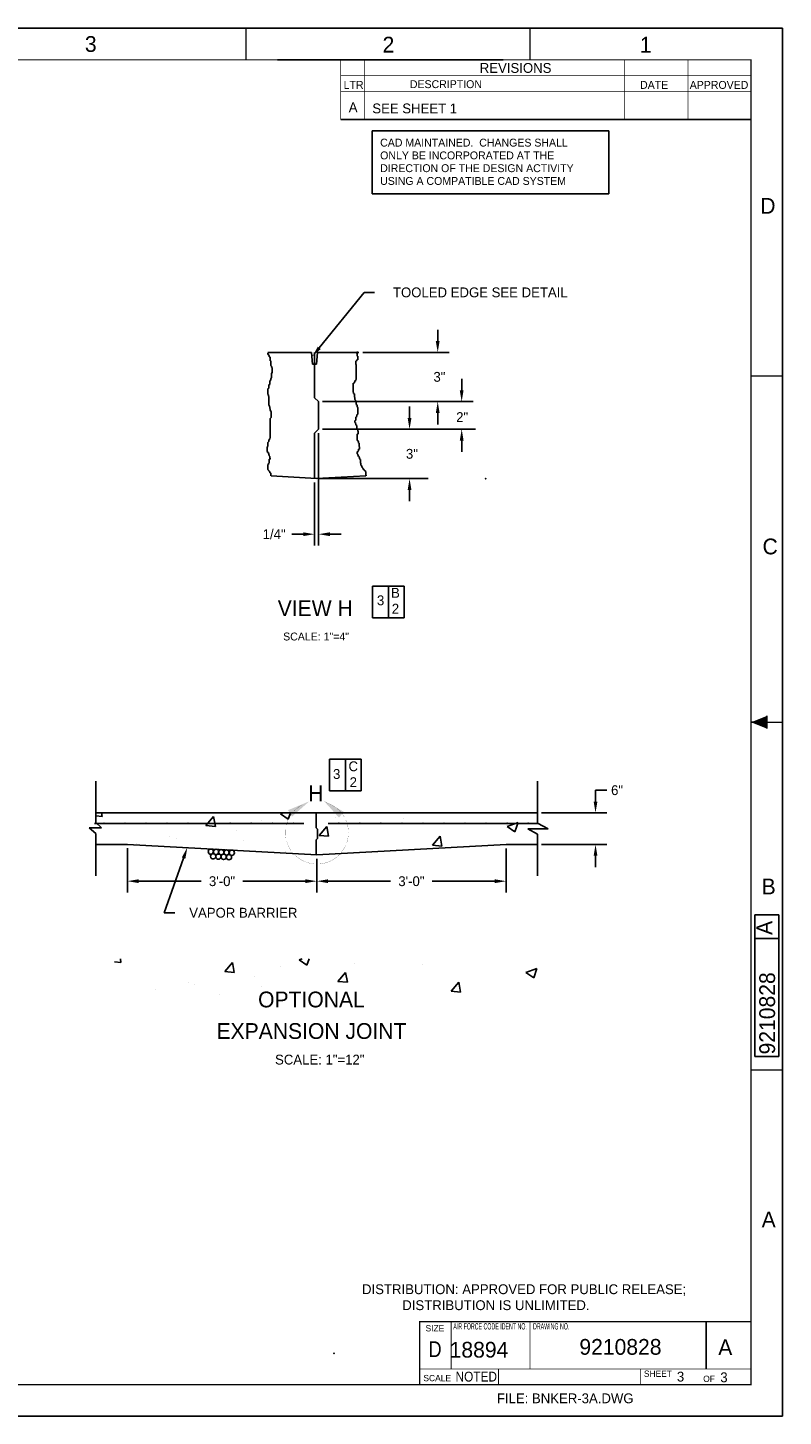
# Model space of a CAD drawing. Extents: x 0 to 408, y 0 to 264.
# Tile 2 of 2: x 265 to 408, y 0 to 264. Entities that reach past the tile are written whole.
import ezdxf
from ezdxf.enums import TextEntityAlignment as Align

# ---------------------------------------------------------------- set-up
doc = ezdxf.new("R2010")
doc.units = 0
doc.linetypes.add('DASHED', pattern=[0])
doc.layers.get('0').update_dxf_attribs({"linetype": 'CONTINUOUS'})
doc.layers.get('DEFPOINTS').update_dxf_attribs({"linetype": 'CONTINUOUS'})
for name, color, linetype in [('DIM', 5, 'CONTINUOUS'), ('FOOTING', 3, 'CONTINUOUS'), ('OUTLINE', 1, 'CONTINUOUS'), ('REBAR', 1, 'CONTINUOUS')]:
    doc.layers.add(name, color=color, linetype=linetype)

# ---------------------------------------------------------------- blocks, each defined once
blk = doc.blocks.new('BORDER')
at = {"color": 0}
for p, q in [((1, 1), (0, 1)), ((0, 1), (0, 0)), ((1, 0), (1, 1)), ((0, 0), (1, 0))]:
    blk.add_line(p, q, dxfattribs=at)
blk = doc.blocks.new('*X')
at = {"color": 0}
for p, q in [((177.37, 173.63), (178.33, 174)), ((177.37, 173.63), (179.36, 172.29)), ((179.36, 172.29), (179.93, 174)), ((196.06, 169.72), (196.06, 169.72)), ((206.08, 171.04), (206.08, 171.04)), ((169.36, 168.79), (169.36, 168.79)), ((170.8, 166.4), (170.8, 166.4)), ((168.48, 164.09), (169.46, 165.25)), ((169.92, 162.75), (169.46, 165.25)), ((169.14, 162.81), (169.92, 162.75)), ((196.22, 160.45), (198.15, 162.74)), ((198.61, 160.24), (198.15, 162.74)), ((198.91, 161.21), (198.91, 161.21)), ((192.24, 157.24), (195.35, 160.49)), ((195.79, 156.69), (195.35, 160.49)), ((196.22, 160.45), (198.61, 160.24)), ((201.24, 157.52), (204.04, 158.6)), ((203.23, 156.18), (204.04, 158.6)), ((209.62, 160.85), (209.62, 160.85)), ((175.59, 157.2), (175.59, 157.2)), ((182.19, 157.68), (182.19, 157.68)), ((189.42, 158.29), (189.42, 158.29)), ((192.24, 157.24), (195.79, 156.69)), ((201.24, 157.52), (203.23, 156.18)), ((203.54, 156.77), (203.54, 156.77)), ((185.54, 153.95), (185.54, 153.95)), ((195.55, 155.27), (195.55, 155.27)), ((190.62, 152.3), (190.62, 152.3)), ((281, 86.42), (282.23, 86.32)), ((282.23, 86.32), (282.11, 86.99)), ((301.95, 84.59), (303.4, 86.31)), ((301.95, 84.59), (303.75, 84.43)), ((303.75, 84.43), (303.4, 86.31)), ((312.51, 85.46), (312.51, 85.46)), ((316.09, 86.78), (316.65, 86.99)), ((316.09, 86.78), (317.58, 85.77)), ((317.58, 85.77), (317.99, 86.99)), ((326.61, 86.17), (326.61, 86.17)), ((339.58, 85.84), (339.58, 85.84)), ((359.2, 84.38), (361.3, 85.18)), ((360.69, 83.37), (361.3, 85.18)), ((295.01, 82.46), (295.01, 82.46)), ((296.3, 82.18), (296.3, 82.18)), ((307.66, 83.68), (307.66, 83.68)), ((323.47, 82.71), (324.92, 84.43)), ((323.47, 82.71), (325.27, 82.55)), ((324.42, 83.92), (324.42, 83.92)), ((325.27, 82.55), (324.92, 84.43)), ((344.99, 80.83), (346.44, 82.55)), ((346.78, 80.67), (346.44, 82.55)), ((359.2, 84.38), (360.69, 83.37)), ((288.79, 81.19), (288.79, 81.19)), ((300.99, 80.23), (300.99, 80.23)), ((309.02, 81.81), (309.02, 81.81)), ((317.01, 79.56), (317.01, 79.56)), ((344.99, 80.83), (346.78, 80.67))]:
    blk.add_line(p, q, dxfattribs=at)
blk = doc.blocks.new('NEWNOTE')
at = {"layer": 'OUTLINE', "color": 0}
for s, p in [('DISTRIBUTION: APPROVED FOR PUBLIC RELEASE;', (0, -0.009)), ('           DISTRIBUTION IS UNLIMITED.', (0, -0.262))]:
    blk.add_text(s, height=0.156, dxfattribs=at).set_placement(p)

msp = doc.modelspace()

# ---------------------------------------------------------------- linework, layer by layer
at = {"color": 0}
for p, q in [((324, 246.63), (402, 246.63)), ((330.06, 157.89), (330.06, 151.89)), ((336.06, 157.89), (330.06, 157.89)), ((333.06, 157.89), (333.06, 151.89)), ((336.06, 151.89), (336.06, 157.89)), ((330.06, 151.89), (336.06, 151.89)), ((327.89, 124.97), (321.89, 124.97)), ((321.89, 124.97), (321.89, 118.97)), ((324.89, 124.97), (324.89, 118.97)), ((327.89, 118.97), (327.89, 124.97)), ((321.89, 118.97), (327.89, 118.97)), ((393.5, 18), (393.5, 9))]:
    msp.add_line(p, q, dxfattribs=at)
at = {"color": 0, "linetype": 'BYBLOCK'}
for p, q in [((319.79, 186.98), (319.79, 165.61)), ((319.04, 177.6), (319.04, 165.61)), ((316.88, 167.77), (314.72, 167.77)), ((321.95, 167.77), (324.11, 167.77)), ((372.44, 116.92), (372.44, 119.08)), ((372.44, 119.08), (374.6, 119.08)), ((362.19, 114.76), (374.6, 114.76)), ((362.19, 108.76), (374.6, 108.76)), ((283.44, 108.02), (283.44, 99.61)), ((319.44, 106.01), (319.44, 99.61)), ((319.44, 106.01), (319.44, 99.61)), ((355.44, 108.01), (355.44, 99.61)), ((372.44, 106.6), (372.44, 104.44)), ((285.6, 101.77), (297.47, 101.77)), ((317.28, 101.77), (305.41, 101.77)), ((321.6, 101.77), (333.47, 101.77)), ((353.28, 101.77), (341.41, 101.77))]:
    msp.add_line(p, q, dxfattribs=at)
at = {"color": 0}
for centre in [(299.3, 107.39), (299.75, 106.5), (300.3, 107.33), (300.3, 107.33), (300.75, 106.44), (301.3, 107.28), (301.75, 106.39), (302.3, 107.23), (302.75, 106.34), (303.3, 107.18)]:
    msp.add_circle(centre, 0.5, dxfattribs=at)
at = {"color": 0, "linetype": 'BYBLOCK'}
for points in [[(316.88, 168.13), (316.88, 167.41), (319.04, 167.77)], [(321.95, 168.13), (321.95, 167.41), (319.79, 167.77)], [(372.08, 116.92), (372.8, 116.92), (372.44, 114.76)], [(372.08, 106.6), (372.8, 106.6), (372.44, 108.76)], [(285.6, 102.13), (285.6, 101.41), (283.44, 101.77)], [(317.28, 102.13), (317.28, 101.41), (319.44, 101.77)], [(321.6, 102.13), (321.6, 101.41), (319.44, 101.77)], [(353.28, 102.13), (353.28, 101.41), (355.44, 101.77)]]:
    msp.add_solid(points, dxfattribs=at)
at = {"layer": 'DEFPOINTS', "color": 0, "linetype": 'BYBLOCK'}
for p in [(327.44, 202.35), (319.79, 192.98), (319.79, 192.98), (319.79, 187.73), (319.79, 187.73), (319.79, 187.73), (319.04, 178.35), (319.04, 178.35), (319.04, 167.77), (361.44, 114.76), (372.44, 114.76), (283.44, 108.77), (355.44, 108.76), (361.44, 108.76), (319.44, 106.76), (319.44, 106.76), (283.44, 101.77), (319.44, 101.77)]:
    msp.add_point(p, dxfattribs=at)
at = {"layer": 'DIM', "color": 0}
for p, q in [((319.93, 203.21), (328.44, 213.77)), ((328.44, 213.77), (330.44, 213.77)), ((277.44, 114.76), (277.44, 112.89)), ((361.44, 114.76), (361.44, 112.77)), ((277.44, 110.83), (277.44, 108.76)), ((361.44, 110.71), (361.44, 108.76)), ((294.13, 106.16), (290.44, 95.77)), ((290.44, 95.77), (292.44, 95.77))]:
    msp.add_line(p, q, dxfattribs=at)
at = {"layer": 'DIM', "color": 0, "linetype": 'BYBLOCK'}
for p, q in [((342.44, 204.51), (342.44, 206.67)), ((328.19, 202.35), (344.6, 202.35)), ((347, 195.14), (347, 197.3)), ((320.54, 192.98), (349.16, 192.98)), ((320.54, 192.98), (344.6, 192.98)), ((337.09, 189.89), (337.09, 192.05)), ((342.44, 190.82), (342.44, 188.66)), ((320.54, 187.73), (349.63, 187.73)), ((320.54, 187.73), (349.16, 187.73)), ((347, 185.57), (347, 183.41)), ((319.79, 178.35), (340.6, 178.35)), ((337.09, 176.19), (337.09, 174.03))]:
    msp.add_line(p, q, dxfattribs=at)
at = {"layer": 'DIM', "color": 0, "const_width": 0.0312}
for points in [[(316.55, 116.22, 0.210258), (313.65, 112.37, 1)], [(324.69, 113.95, 0.192915), (321.22, 116.73, 1)], [(313.55, 111.82, 0.034212), (313.5, 111.01, 1)], [(313.5, 111.01, 0.045099), (313.59, 109.93, 0.104731)], [(325.44, 111.6, 0.07956), (324.95, 113.43, 1)], [(325.14, 109.05, 0.083604), (325.47, 111.01, 0.104731)], [(313.75, 109.28, 0.075696), (314.52, 107.66, 0.104731)], [(314.93, 107.12, 0.548434), (324.92, 108.52, 0.104731)]]:
    msp.add_lwpolyline(points, format="xyb", dxfattribs=at)
at = {"layer": 'DIM', "color": 0, "linetype": 'BYBLOCK'}
for p in [(342.44, 192.98), (347, 187.73), (351.56, 178.35)]:
    msp.add_point(p, dxfattribs=at)
at = {"layer": 'DIM', "color": 0}
for points in [[(320.21, 202.99), (319.65, 203.44), (318.57, 201.53)], [(313.99, 115.28), (314.75, 114.06), (318.03, 116.96)], [(323.68, 113.85), (324.58, 114.98), (320.75, 117.1)], [(293.79, 106.28), (294.47, 106.03), (294.85, 108.19)]]:
    msp.add_solid(points, dxfattribs=at)
at = {"layer": 'DIM', "color": 0, "linetype": 'BYBLOCK'}
for points in [[(342.08, 204.51), (342.8, 204.51), (342.44, 202.35)], [(342.08, 190.82), (342.8, 190.82), (342.44, 192.98)], [(346.64, 195.14), (347.36, 195.14), (347, 192.98)], [(336.73, 189.89), (337.45, 189.89), (337.09, 187.73)], [(346.64, 185.57), (347.36, 185.57), (347, 187.73)], [(336.73, 176.19), (337.45, 176.19), (337.09, 178.35)]]:
    msp.add_solid(points, dxfattribs=at)
at = {"layer": 'FOOTING', "color": 0}
for p, q in [((318.47, 202.35), (310.13, 202.35)), ((310.25, 202.29), (310.16, 202.21)), ((310.16, 202.21), (310.16, 201.95)), ((310.16, 201.95), (310.25, 201.95)), ((310.25, 202.38), (310.25, 202.29)), ((310.25, 201.95), (310.34, 201.86)), ((310.34, 201.86), (310.34, 201.78)), ((310.34, 201.78), (310.42, 201.78)), ((310.42, 201.78), (310.42, 201.52)), ((310.42, 201.52), (310.5, 201.52)), ((310.5, 201.52), (310.5, 201.43)), ((310.5, 201.43), (310.59, 201.43)), ((310.59, 201.43), (310.59, 200.74)), ((310.59, 200.74), (310.69, 200.74)), ((310.69, 200.74), (310.69, 199.88)), ((318.47, 202.35), (318.66, 200.1)), ((319.04, 202.35), (319.04, 193.73)), ((319.6, 202.35), (319.41, 200.1)), ((327.44, 202.35), (319.6, 202.35)), ((327.05, 200.83), (326.88, 200.66)), ((327.23, 202.38), (327.05, 202.38)), ((327.05, 202.38), (327.05, 202.12)), ((327.05, 202.12), (327.15, 202.12)), ((327.23, 200.91), (327.05, 200.91)), ((327.05, 200.91), (327.05, 200.83)), ((327.15, 202.12), (327.15, 201.61)), ((327.15, 201.61), (327.23, 201.61)), ((327.23, 201.61), (327.23, 200.91)), ((310.69, 199.88), (310.77, 199.79)), ((310.77, 199.79), (310.85, 199.71)), ((310.85, 199.71), (310.85, 199.54)), ((310.85, 199.54), (310.94, 199.45)), ((310.94, 198.5), (310.85, 198.33)), ((310.85, 198.33), (310.85, 197.56)), ((310.94, 199.45), (310.94, 198.5)), ((318.66, 200.1), (319.41, 200.1)), ((326.88, 200.66), (326.88, 200.05)), ((326.88, 200.05), (326.96, 200.05)), ((326.96, 200.05), (326.96, 197.3)), ((310.34, 195.57), (310.16, 195.4)), ((310.5, 196.26), (310.34, 196.18)), ((310.34, 196.18), (310.34, 195.57)), ((310.69, 197.12), (310.5, 196.86)), ((310.5, 196.86), (310.5, 196.26)), ((310.85, 197.56), (310.69, 197.3)), ((310.69, 197.3), (310.69, 197.12)), ((326.53, 196.52), (326.37, 196.52)), ((326.37, 196.52), (326.37, 194.79)), ((326.71, 196.69), (326.53, 196.61)), ((326.53, 196.61), (326.53, 196.52)), ((326.88, 197.03), (326.71, 196.95)), ((326.71, 196.95), (326.71, 196.69)), ((326.96, 197.3), (326.88, 197.03)), ((310.16, 195.4), (310.16, 194.37)), ((310.16, 194.37), (310.25, 194.28)), ((310.25, 194.28), (310.25, 194.01)), ((310.25, 194.01), (310.34, 193.93)), ((310.34, 193.93), (310.34, 192.3)), ((319.04, 193.73), (319.79, 192.98)), ((319.79, 192.98), (319.79, 187.73)), ((326.37, 194.79), (326.45, 194.71)), ((326.45, 194.71), (326.45, 194.54)), ((326.45, 194.54), (326.53, 194.45)), ((326.53, 194.45), (326.62, 194.45)), ((326.62, 194.45), (326.62, 193.84)), ((326.62, 193.84), (326.71, 193.76)), ((326.71, 193.76), (326.71, 193.42)), ((326.71, 193.42), (326.8, 193.25)), ((326.8, 193.25), (326.8, 193.16)), ((326.8, 193.16), (326.88, 193.08)), ((326.88, 193.08), (326.88, 192.99)), ((326.88, 192.99), (326.96, 192.99)), ((326.96, 192.99), (326.96, 192.47)), ((310.34, 192.3), (310.42, 192.3)), ((310.42, 192.3), (310.42, 192.13)), ((310.42, 192.13), (310.5, 192.04)), ((310.5, 192.04), (310.5, 191.69)), ((310.5, 191.69), (310.59, 191.6)), ((310.59, 191.6), (310.59, 191.35)), ((310.59, 191.35), (310.69, 191.18)), ((310.69, 191.18), (310.77, 191.09)), ((310.77, 191.09), (310.77, 189.97)), ((326.96, 192.47), (327.05, 192.38)), ((327.05, 192.38), (327.15, 192.3)), ((327.23, 190.57), (327.05, 190.48)), ((327.05, 190.48), (327.05, 190.14)), ((327.15, 192.3), (327.15, 192.04)), ((327.15, 192.04), (327.23, 191.78)), ((327.23, 191.78), (327.23, 190.57)), ((310.77, 189.97), (310.59, 189.8)), ((310.59, 189.8), (310.59, 186.18)), ((319.04, 186.98), (319.79, 187.73)), ((326.88, 189.45), (326.71, 189.36)), ((326.71, 189.36), (326.71, 189.02)), ((326.71, 189.02), (326.8, 189.02)), ((326.8, 189.02), (326.8, 188.85)), ((326.8, 188.85), (326.88, 188.77)), ((327.05, 190.14), (326.88, 190.06)), ((326.88, 190.06), (326.88, 189.45)), ((326.88, 188.77), (326.88, 188.59)), ((326.88, 188.59), (326.96, 188.5)), ((326.96, 188.5), (327.05, 188.42)), ((327.05, 188.42), (327.05, 187.9)), ((327.05, 187.9), (327.15, 187.9)), ((327.15, 187.9), (327.15, 187.73)), ((327.15, 187.73), (327.23, 187.65)), ((327.23, 187.65), (327.23, 187.38)), ((310.34, 185.4), (310.16, 185.23)), ((310.16, 185.23), (310.16, 184.46)), ((310.5, 185.92), (310.34, 185.66)), ((310.34, 185.66), (310.34, 185.4)), ((310.59, 186.18), (310.5, 185.92)), ((319.04, 186.98), (319.04, 178.35)), ((327.31, 186.87), (327.15, 186.78)), ((327.15, 186.78), (327.15, 185.58)), ((327.15, 185.58), (327.23, 185.58)), ((327.23, 187.38), (327.31, 187.38)), ((327.23, 185.58), (327.31, 185.48)), ((327.31, 187.38), (327.31, 186.87)), ((327.31, 185.48), (327.31, 185.4)), ((327.31, 185.4), (327.4, 185.4)), ((327.4, 185.4), (327.4, 185.06)), ((327.4, 185.06), (327.48, 185.06)), ((327.48, 185.06), (327.48, 184.46)), ((310.16, 184.46), (309.99, 184.36)), ((309.99, 184.36), (309.99, 183.51)), ((309.99, 183.51), (310.07, 183.51)), ((310.07, 183.51), (310.07, 183.33)), ((310.07, 183.33), (310.25, 183.33)), ((310.25, 183.33), (310.25, 183.16)), ((310.25, 183.16), (310.34, 183.07)), ((310.34, 183.07), (310.34, 182.9)), ((310.34, 182.9), (310.42, 182.82)), ((310.42, 182.82), (310.42, 182.65)), ((310.42, 182.65), (310.5, 182.56)), ((310.5, 182.56), (310.5, 182.21)), ((327.31, 183.51), (327.15, 183.42)), ((327.15, 183.42), (327.15, 183.07)), ((327.15, 183.07), (327.23, 182.99)), ((327.23, 182.99), (327.23, 182.82)), ((327.23, 182.82), (327.31, 182.82)), ((327.4, 183.68), (327.31, 183.59)), ((327.31, 183.59), (327.31, 183.51)), ((327.31, 182.82), (327.31, 182.65)), ((327.31, 182.65), (327.4, 182.56)), ((327.56, 183.94), (327.4, 183.94)), ((327.4, 183.94), (327.4, 183.68)), ((327.4, 182.56), (327.48, 182.56)), ((327.48, 184.46), (327.56, 184.36)), ((327.48, 182.56), (327.48, 182.39)), ((327.48, 182.39), (327.56, 182.39)), ((327.56, 184.36), (327.56, 183.94)), ((327.56, 182.39), (327.56, 182.12)), ((310.25, 181), (310.16, 181)), ((310.16, 181), (310.16, 180.05)), ((310.16, 180.05), (310.25, 179.97)), ((310.42, 181.27), (310.25, 181.27)), ((310.25, 181.27), (310.25, 181)), ((310.25, 179.97), (310.25, 179.88)), ((310.25, 179.88), (310.34, 179.8)), ((310.34, 179.8), (310.42, 179.8)), ((310.59, 182.04), (310.42, 182.04)), ((310.42, 182.04), (310.42, 181.27)), ((310.42, 179.8), (310.42, 179.71)), ((310.42, 179.71), (310.5, 179.71)), ((310.5, 182.21), (310.59, 182.21)), ((310.5, 179.71), (310.5, 179.46)), ((310.59, 182.21), (310.59, 182.04)), ((327.56, 182.12), (327.66, 182.12)), ((327.66, 182.12), (327.66, 182.04)), ((327.66, 182.04), (327.74, 181.95)), ((327.74, 181.95), (327.74, 181.27)), ((327.74, 181.27), (327.83, 181.27)), ((327.83, 181.27), (327.83, 180.92)), ((327.83, 180.92), (327.91, 180.92)), ((327.91, 180.92), (327.91, 180.83)), ((327.91, 180.83), (328, 180.75)), ((328, 180.75), (328, 180.58)), ((328, 180.58), (328.09, 180.58)), ((328.09, 180.58), (328.09, 180.41)), ((328.09, 180.41), (328.18, 180.41)), ((328.18, 180.41), (328.18, 180.32)), ((328.18, 180.32), (328.26, 180.24)), ((328.26, 180.24), (328.26, 180.05)), ((328.26, 180.05), (328.43, 180.05)), ((328.43, 180.05), (328.43, 179.97)), ((328.43, 179.97), (328.51, 179.97)), ((328.51, 179.97), (328.51, 179.88)), ((328.51, 179.88), (328.61, 179.8)), ((328.61, 179.8), (328.69, 179.8)), ((328.69, 179.8), (328.69, 179.63)), ((328.69, 179.63), (328.78, 179.63)), ((328.78, 179.63), (328.78, 179.02)), ((310.5, 179.46), (310.59, 179.46)), ((310.59, 179.46), (310.69, 179.37)), ((310.69, 179.37), (310.69, 178.85)), ((319.41, 178.37), (310.77, 178.85)), ((319.41, 178.35), (328.77, 178.87)), ((328.78, 179.02), (328.86, 179.02)), ((328.86, 179.02), (328.86, 178.85)), ((277.44, 120.77), (277.44, 112.93)), ((361.44, 120.77), (361.44, 112.8)), ((361.44, 114.76), (277.44, 114.76)), ((319.31, 114.76), (319.31, 111.89)), ((276.16, 111.91), (278.54, 111.91)), ((276.16, 111.91), (277.44, 110.83)), ((278.54, 111.91), (277.44, 112.93)), ((319.31, 111.89), (319.56, 111.64)), ((319.56, 111.64), (319.56, 109.89)), ((359.58, 111.72), (363.43, 111.72)), ((359.58, 111.72), (361.44, 110.71)), ((361.44, 112.8), (363.43, 111.72)), ((277.44, 110.83), (277.44, 102.77)), ((283.44, 108.76), (277.44, 108.76)), ((319.44, 106.77), (283.44, 108.77)), ((319.31, 109.64), (319.56, 109.89)), ((319.31, 109.64), (319.31, 106.76)), ((319.44, 106.76), (355.44, 108.77)), ((361.44, 108.76), (355.44, 108.76)), ((361.44, 110.71), (361.44, 102.77))]:
    msp.add_line(p, q, dxfattribs=at)
at = {"layer": 'OUTLINE', "color": 0}
for p, q in [((312, 258), (354.89, 258)), ((330, 232.5), (330, 244.5)), ((330, 244.5), (375, 244.5)), ((375, 244.5), (375, 232.5)), ((375, 232.5), (330, 232.5)), ((405, 132), (405, 133.2)), ((402, 132), (405, 132)), ((405, 132), (405, 130.8))]:
    msp.add_line(p, q, dxfattribs=at)
at = {"layer": 'OUTLINE', "color": 0, "linetype": 'DASHED'}
for p, q in [((402.72, 95.4), (402.72, 68.4)), ((402.72, 95.4), (407.28, 95.4)), ((407.28, 95.4), (407.28, 68.4)), ((402.72, 90.9), (407.28, 90.9)), ((402.72, 68.4), (407.28, 68.4))]:
    msp.add_line(p, q, dxfattribs=at)
at = {"layer": 'OUTLINE', "color": 0}
for points, const_width in [([(306, 258), (306, 263.98)], 0.24), ([(360, 258), (360, 263.98)], 0.24), ([(324, 246.63), (324, 258)], 0.144), ([(328.56, 246.63), (328.56, 258)], 0.144), ([(378, 246.63), (378, 258)], 0.144), ([(390, 246.63), (390, 258)], 0.144), ([(402, 255), (324, 255)], 0.144), ([(402, 252), (324, 252)], 0.144), ([(401.91, 197.84), (407.91, 197.84)], 0.24), ([(402, 132), (408, 132)], 0.24), ([(401.91, 65.84), (407.91, 65.84)], 0.24), ([(339, 6), (339, 18), (402, 18)], 0.24), ([(345, 9), (345, 18)], 0.144), ([(360, 9), (360, 18)], 0.144), ([(339, 9), (402, 9)], 0.144), ([(354, 6), (354, 9)], 0.144), ([(381, 6), (381, 9)], 0.144)]:
    msp.add_lwpolyline(points, dxfattribs=dict(at, const_width=const_width))
at = {"layer": 'OUTLINE', "color": 0, "const_width": 0.24}
msp.add_lwpolyline([(6, 258), (6, 6), (402, 6), (402, 258)], close=True, dxfattribs=at)
at = {"layer": 'OUTLINE', "color": 0}
msp.add_point((322.75, 11.96), dxfattribs=at)
msp.add_point((322.75, 11.96), dxfattribs=at)
msp.add_point((322.75, 11.96), dxfattribs=at)
msp.add_solid([(402, 132), (405, 133.2), (405, 130.8)], dxfattribs=at)
at = {"layer": 'REBAR', "color": 0}
for p, q in [((277.19, 112.76), (316.99, 112.76)), ((361.44, 112.76), (321.64, 112.76))]:
    msp.add_line(p, q, dxfattribs=at)
for centre in [(278.99, 112.76), (282.99, 112.76), (286.99, 112.76), (290.99, 112.76), (294.99, 112.76), (298.99, 112.76), (302.99, 112.76), (306.99, 112.76), (310.99, 112.76), (314.99, 112.76), (323.64, 112.76), (327.64, 112.76), (331.64, 112.76), (335.64, 112.76), (339.64, 112.76), (343.64, 112.76), (347.64, 112.76), (351.64, 112.76), (355.64, 112.76), (359.64, 112.76)]:
    msp.add_circle(centre, 0.062, dxfattribs=at)

# ---------------------------------------------------------------- block references
at = {"color": 0}
for name, p, xscale, yscale, zscale in [('BORDER', (0, 0), 408, 264, 408), ('NEWNOTE', (328.05, 23.33), 12, 12, 12)]:
    msp.add_blockref(name, p, dxfattribs=dict(at, xscale=xscale, yscale=yscale, zscale=zscale))
for p in [(-3.56, 27.77), (-3.56, 27.77), (0, 0)]:
    msp.add_blockref('*X', p, dxfattribs=at)

# ---------------------------------------------------------------- texts
for s, height, p in [('A', 1.87, (325.53, 248.04)), ('SEE SHEET 1', 1.87, (330.01, 247.82)), ('18894', 3, (344.71, 11.15)), ('9210828', 3, (369.37, 11.69)), ('A', 3, (395.77, 11.62)), ('3', 1.87, (387.91, 6.6)), ('3', 1.87, (396.16, 6.47)), ('FILE: BNKER-3A.DWG', 1.87, (353.69, 2.47))]:
    msp.add_text(s, height=height, dxfattribs=at).set_placement(p)
at = {"color": 0, "linetype": 'BYBLOCK'}
for s, p in [('1/4"', (311.35, 167.77)), ('6"', (376.54, 119.08)), ('3\'-0"', (301.44, 101.77)), ('3\'-0"', (337.44, 101.77))]:
    msp.add_text(s, height=1.87, dxfattribs=at).set_placement(p, align=Align.MIDDLE_CENTER)
at = {"color": 0}
for s, p in [('3', (331.59, 154.25)), ('B', (334.41, 155.69)), ('2', (334.41, 152.66)), ('C', (326.39, 122.69)), ('3', (323.24, 121.22)), ('2', (326.39, 119.67))]:
    msp.add_text(s, height=1.87, dxfattribs=at).set_placement(p, align=Align.CENTER)
for s, p in [('A', (406.04, 91.55)), ('9210828', (406.57, 68.82))]:
    msp.add_text(s, height=3, rotation=90, dxfattribs=at).set_placement(p)
at = {"color": 0, "width": 0.9}
msp.add_text('NOTED', height=1.87, dxfattribs=at).set_placement((345.83, 6.6))
at = {"layer": 'DIM', "color": 0}
for s, p in [('TOOLED EDGE SEE DETAIL', (350.54, 213.77)), ('VAPOR BARRIER', (305.49, 95.77))]:
    msp.add_text(s, height=1.87, dxfattribs=at).set_placement(p, align=Align.MIDDLE_CENTER)
at = {"layer": 'DIM', "color": 0, "linetype": 'BYBLOCK'}
for s, p in [('3"', (342.77, 197.7)), ('2"', (347.09, 190.04)), ('3"', (337.54, 183.06))]:
    msp.add_text(s, height=1.87, dxfattribs=at).set_placement(p, align=Align.MIDDLE_CENTER)
at = {"layer": 'DIM', "color": 0}
for s, height, p in [('VIEW H', 3, (319.16, 152.19)), ('SCALE: 1"=4"', 1.5, (319.32, 147.56)), ('OPTIONAL', 3, (318.44, 77.77)), ('EXPANSION JOINT', 3, (318.44, 71.77)), ('SCALE: 1"=12"', 1.87, (320.02, 66.9))]:
    msp.add_text(s, height=height, dxfattribs=at).set_placement(p, align=Align.CENTER)
msp.add_text('H', height=3, dxfattribs=at).set_placement((317.83, 116.99))
at = {"layer": 'OUTLINE', "color": 0}
for s, p in [('3', (276.49, 259.51)), ('1', (381.98, 259.38)), ('D', (405.21, 228.73)), ('C', (405.64, 163.94)), ('B', (405.36, 99.26)), ('A', (405.36, 35.91))]:
    msp.add_text(s, height=3, dxfattribs=at).set_placement(p, align=Align.CENTER)
for s, height, p in [('2', 3, (331.96, 259.39)), ('REVISIONS', 1.872, (350.43, 255.52)), ('LTR', 1.5, (324.56, 252.48)), ('DESCRIPTION', 1.5, (337.15, 252.62)), ('DATE', 1.5, (380.91, 252.48)), ('APPROVED', 1.5, (390.35, 252.48)), ('CAD MAINTAINED.  CHANGES SHALL', 1.5, (331.5, 241.5)), ('ONLY BE INCORPORATED AT THE ', 1.5, (331.5, 239.07)), ('DIRECTION OF THE DESIGN ACTIVITY', 1.5, (331.5, 236.64)), ('USING A COMPATIBLE CAD SYSTEM', 1.5, (331.5, 234.21)), ('SIZE', 1.2, (340.13, 16.13)), ('SHEET', 1.2, (381.63, 7.49)), ('SCALE', 1.2, (339.72, 6.66)), ('OF', 1.2, (392.91, 6.52))]:
    msp.add_text(s, height=height, dxfattribs=at).set_placement(p)
at = {"layer": 'OUTLINE', "color": 0, "width": 0.5}
for s, p in [('AIR FORCE CODE IDENT NO.', (345.41, 16.5)), ('DRAWING NO.', (360.56, 16.5))]:
    msp.add_text(s, height=1.2, dxfattribs=at).set_placement(p)
at = {"layer": 'OUTLINE', "color": 0, "width": 0.85}
msp.add_text('D', height=3, dxfattribs=at).set_placement((341.95, 11.25), align=Align.CENTER)

doc.saveas('drawing.dxf')
